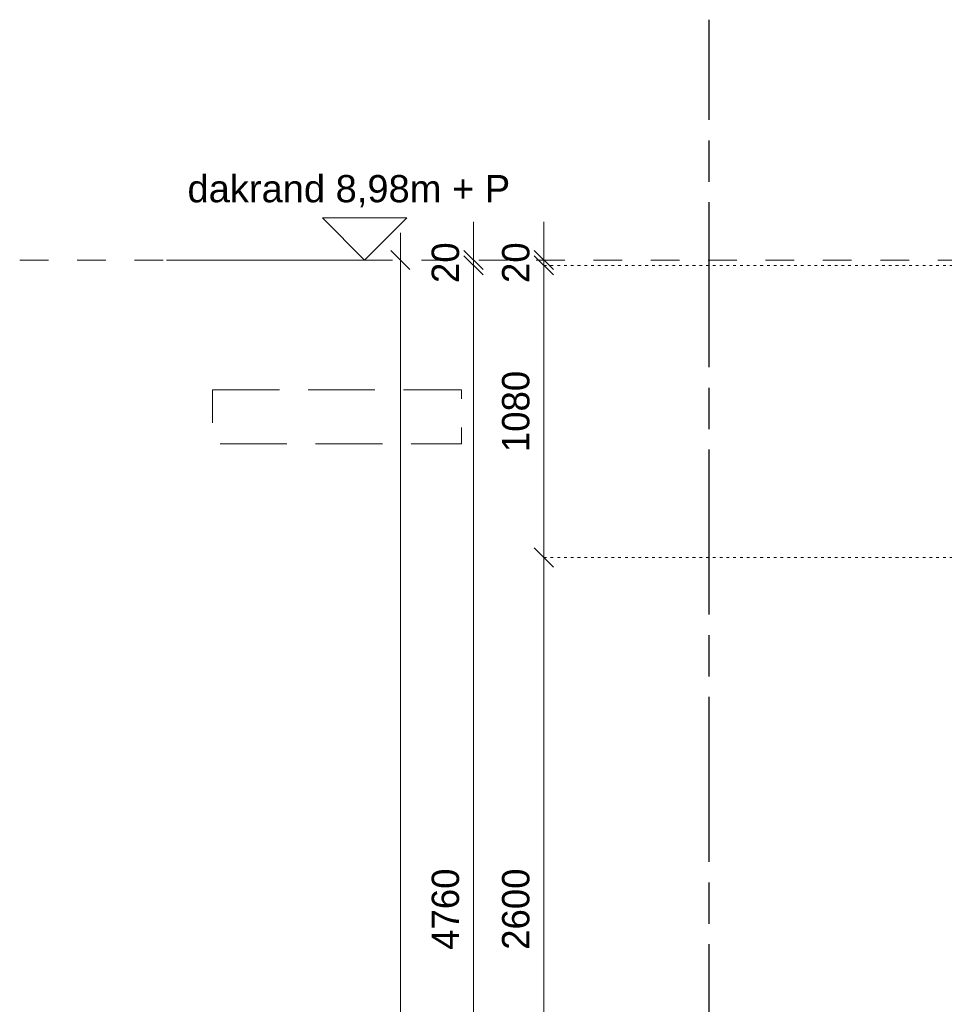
# Model space of a CAD drawing. Header units: millimetres. Extents: x -10538 to 13100, y -15694 to 32605.
# Tile 164 of 203: x -7817 to -4400, y 27948 to 31588. Entities that reach past the tile are written whole.
import ezdxf

# ---------------------------------------------------------------- set-up
doc = ezdxf.new("R2010")
doc.units = ezdxf.units.MM
doc.header["$LTSCALE"] = 100
doc.header["$PDMODE"] = 1
doc.header["$PDSIZE"] = -2
for name, pattern in [('[LS] ISO-08 Long Dashed Short Dashed', [9.144, 6.096, -0.762, 1.524, -0.762]), ('[LS] Type-1', [2.12, 1.06, -1.06]), ('[LS] Type-2', [3.52999, 2.469998, -1.059993]), ('HIDDEN2', [0.25, 0.1, -0.15])]:
    doc.linetypes.add(name, pattern=pattern)
doc.layers.get('0').update_dxf_attribs({"lineweight": 5})
for name, color, linetype, lineweight in [('5', 7, 'Continuous', 18), ('Dimension', 7, 'Continuous', 9), ('Geen', 7, 'Continuous', 9), ('none', 7, 'Continuous', 13)]:
    doc.layers.add(name, color=color, linetype=linetype, lineweight=lineweight)
doc.styles.add('Arial', font='Arial.ttf')
doc.styles.add('Century Gothic', font='Century-Gothic_9791.ttf')
doc.dimstyles.new('Arch_PUUUR', dxfattribs={"dimtxt": 101.056134, "dimasz": 70.693359, "dimexe": 100, "dimexo": 159, "dimgap": 100, "dimtad": 1, "dimdec": 4, "dimtxsty": 'Century Gothic', "dimblk": 'VW_SLASH', "dimblk1": 'VW_SLASH', "dimblk2": 'VW_SLASH', "dimcen": 0, "dimdle": 100, "dimazin": 0, "dimtfac": 0.8, "dimtdec": 4, "dimtix": 1, "dimtmove": 0, "dimatfit": 0, "dimldrblk": 'VW_SLASH-1', "dimfxl": 1, "dimfrac": 2, "dimtolj": 1, "dimarcsym": 0})

# ---------------------------------------------------------------- blocks, each defined once
blk = doc.blocks.new('VW_SLASH')
at = {"color": 0, "linetype": 'ByBlock', "lineweight": -2, "transparency": 16777216}
blk.add_line((1.415, 0), (-1, 0), dxfattribs=at)
at = {"color": 0, "linetype": 'Continuous', "lineweight": 20, "transparency": 16777216, "flags": 128}
blk.add_lwpolyline([(0.5, 0.5), (-0.5, -0.5)], dxfattribs=at)
blk = doc.blocks.new('*D26')
at = {"layer": 'Defpoints', "color": 0, "transparency": 33554687}
for p in [(-6410, 30700), (-4331.5, 30700), (-5131.4, 21700)]:
    blk.add_point(p, dxfattribs=at)
at = {"layer": 'Dimension', "color": 0, "linetype": 'Continuous', "lineweight": -2, "transparency": 33554687}
blk.add_line((-6410, 21770.7), (-6410, 30629.3), dxfattribs=at)
at = {"layer": 'Dimension', "color": 0, "lineweight": -2, "xscale": 70.693359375, "yscale": 70.693359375, "zscale": 70.693359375}
for p, rotation in [((-6410, 30700), 90), ((-6410, 21700), 270)]:
    blk.add_blockref('VW_SLASH', p, dxfattribs=dict(at, rotation=rotation))
at = {"layer": 'Dimension', "color": 0, "lineweight": 5, "transparency": 33554687, "insert": (-6546.1, 26543.4), "char_height": 101.06, "attachment_point": 5, "rotation": 90, "style": 'Century Gothic'}
blk.add_mtext('\\A1;9000', dxfattribs=at)
blk = doc.blocks.new('VW_SLASH-1')
at = {"color": 0, "linetype": 'ByBlock', "lineweight": -2, "transparency": 16777216}
blk.add_line((1.415, 0), (-1, 0), dxfattribs=at)
at = {"color": 0, "linetype": 'Continuous', "lineweight": 20, "transparency": 16777216, "flags": 128}
blk.add_lwpolyline([(0.751, 0.751), (-0.751, -0.751)], dxfattribs=at)
blk = doc.blocks.new('*D34')
at = {"layer": 'Defpoints', "color": 0, "transparency": 33554687}
for p in [(-6140, 30700), (-5755.1, 30700), (-1568.9, 30680)]:
    blk.add_point(p, dxfattribs=at)
at = {"layer": 'Dimension', "color": 0, "linetype": 'Continuous', "lineweight": -2, "transparency": 33554687}
for p, q in [((-6140, 30770.7), (-6140, 30841.4)), ((-6140, 30680), (-6140, 30700)), ((-6140, 30609.3), (-6140, 30538.6))]:
    blk.add_line(p, q, dxfattribs=at)
at = {"layer": 'Dimension', "color": 0, "lineweight": -2, "xscale": 70.693359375, "yscale": 70.693359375, "zscale": 70.693359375}
for p, rotation in [((-6140, 30680), 90), ((-6140, 30700), 270)]:
    blk.add_blockref('VW_SLASH', p, dxfattribs=dict(at, rotation=rotation))
at = {"layer": 'Dimension', "color": 0, "lineweight": 5, "transparency": 33554687, "insert": (-6243.1, 30690), "char_height": 101.06, "attachment_point": 5, "rotation": 90, "style": 'Century Gothic'}
blk.add_mtext('\\A1;20', dxfattribs=at)
blk = doc.blocks.new('*D35')
at = {"layer": 'Defpoints', "color": 0, "transparency": 33554687}
for p in [(-6140, 30680), (-1568.9, 30680), (-5789.4, 25920)]:
    blk.add_point(p, dxfattribs=at)
at = {"layer": 'Dimension', "color": 0, "linetype": 'Continuous', "lineweight": -2, "transparency": 33554687}
blk.add_line((-6140, 25990.7), (-6140, 30609.3), dxfattribs=at)
at = {"layer": 'Dimension', "color": 0, "lineweight": -2, "xscale": 70.693359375, "yscale": 70.693359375, "zscale": 70.693359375}
for p, rotation in [((-6140, 30680), 90), ((-6140, 25920), 270)]:
    blk.add_blockref('VW_SLASH', p, dxfattribs=dict(at, rotation=rotation))
at = {"layer": 'Dimension', "color": 0, "lineweight": 5, "transparency": 33554687, "insert": (-6243.1, 28300), "char_height": 101.06, "attachment_point": 5, "rotation": 90, "style": 'Century Gothic'}
blk.add_mtext('\\A1;4760', dxfattribs=at)
blk = doc.blocks.new('*D48')
at = {"layer": 'Defpoints', "color": 0, "transparency": 33554687}
for p in [(-5880, 30700), (-2136.1, 30700), (-968.9, 30680)]:
    blk.add_point(p, dxfattribs=at)
at = {"layer": 'Dimension', "color": 0, "linetype": 'Continuous', "lineweight": -2, "transparency": 33554687}
for p, q in [((-5880, 30770.7), (-5880, 30841.4)), ((-5880, 30680), (-5880, 30700)), ((-5880, 30609.3), (-5880, 30538.6))]:
    blk.add_line(p, q, dxfattribs=at)
at = {"layer": 'Dimension', "color": 0, "lineweight": -2, "xscale": 70.693359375, "yscale": 70.693359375, "zscale": 70.693359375}
for p, rotation in [((-5880, 30680), 90), ((-5880, 30700), 270)]:
    blk.add_blockref('VW_SLASH', p, dxfattribs=dict(at, rotation=rotation))
at = {"layer": 'Dimension', "color": 0, "lineweight": 5, "transparency": 33554687, "insert": (-5983.1, 30690), "char_height": 101.06, "attachment_point": 5, "rotation": 90, "style": 'Century Gothic'}
blk.add_mtext('\\A1;20', dxfattribs=at)
blk = doc.blocks.new('*D49')
at = {"layer": 'Defpoints', "color": 0, "transparency": 33554687}
for p in [(-5880, 30680), (-968.9, 30680), (-1068.9, 29600)]:
    blk.add_point(p, dxfattribs=at)
at = {"layer": 'Dimension', "color": 0, "linetype": 'Continuous', "lineweight": -2, "transparency": 33554687}
blk.add_line((-5880, 29670.7), (-5880, 30609.3), dxfattribs=at)
at = {"layer": 'Dimension', "color": 0, "lineweight": -2, "xscale": 70.693359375, "yscale": 70.693359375, "zscale": 70.693359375}
for p, rotation in [((-5880, 30680), 90), ((-5880, 29600), 270)]:
    blk.add_blockref('VW_SLASH', p, dxfattribs=dict(at, rotation=rotation))
at = {"layer": 'Dimension', "color": 0, "lineweight": 5, "transparency": 33554687, "insert": (-5983.1, 30140), "char_height": 101.06, "attachment_point": 5, "rotation": 90, "style": 'Century Gothic'}
blk.add_mtext('\\A1;1080', dxfattribs=at)
blk = doc.blocks.new('*D50')
at = {"layer": 'Defpoints', "color": 0, "transparency": 33554687}
for p in [(-5880, 29600), (-1068.9, 29600), (-1068.9, 27000)]:
    blk.add_point(p, dxfattribs=at)
at = {"layer": 'Dimension', "color": 0, "linetype": 'Continuous', "lineweight": -2, "transparency": 33554687}
blk.add_line((-5880, 27070.7), (-5880, 29529.3), dxfattribs=at)
at = {"layer": 'Dimension', "color": 0, "lineweight": -2, "xscale": 70.693359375, "yscale": 70.693359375, "zscale": 70.693359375}
for p, rotation in [((-5880, 29600), 90), ((-5880, 27000), 270)]:
    blk.add_blockref('VW_SLASH', p, dxfattribs=dict(at, rotation=rotation))
at = {"layer": 'Dimension', "color": 0, "lineweight": 5, "transparency": 33554687, "insert": (-5983.1, 28300), "char_height": 101.06, "attachment_point": 5, "rotation": 90, "style": 'Century Gothic'}
blk.add_mtext('\\A1;2600', dxfattribs=at)
blk = doc.blocks.new('Groep-49')
at = {"color": 22, "lineweight": 5, "true_color": 0xdd1d1d, "transparency": 33554687}
blk.add_line((-6542.3, 30700), (-7274, 30700), dxfattribs=at)
at = {"color": 22, "lineweight": 5, "true_color": 0xdd1d1d, "transparency": 33554687, "flags": 128}
blk.add_lwpolyline([(-6697.8, 30855.6), (-6542.3, 30700), (-6386.7, 30855.6)], close=True, dxfattribs=at)
blk = doc.blocks.new('Groep-53')
at = {"linetype": '[LS] Type-2', "lineweight": 9, "transparency": 33554687, "flags": 128}
blk.add_lwpolyline([(-7104.2, 30220), (-6184.2, 30220), (-6184.2, 30020), (-7104.2, 30020)], close=True, dxfattribs=at)
at = {"color": 7, "transparency": 33554554}
blk.add_blockref('Groep-49', (0, 0), dxfattribs=at)
at = {"layer": 'Geen', "color": 1, "true_color": 0xff0000, "transparency": 33554687, "insert": (-7196.5, 31014.1), "char_height": 100.689, "attachment_point": 1, "line_spacing_factor": 0.962448, "style": 'Arial'}
blk.add_mtext('dakrand 8,98m + P', dxfattribs=at)
blk = doc.blocks.new('Groep-80')
at = {"layer": 'Geen', "color": 5, "linetype": '[LS] ISO-08 Long Dashed Short Dashed', "lineweight": 25, "true_color": 0x0000ff, "transparency": 33554687}
blk.add_line((-5268.9, 20245.3), (-5268.9, 31588.4), dxfattribs=at)
blk = doc.blocks.new('Groep-92')
at = {"layer": '5', "color": 22, "linetype": '[LS] Type-1', "lineweight": 5, "true_color": 0xdd1d1d, "transparency": 33554687}
blk.add_line((-7816.5, 30700), (13100, 30700), dxfattribs=at)
at = {"layer": 'none', "linetype": 'HIDDEN2'}
for p, q in [((-5880, 30680), (-1068.9, 30680)), ((-5880, 29600), (-1068.9, 29600))]:
    blk.add_line(p, q, dxfattribs=at)
at = {"color": 7, "transparency": 33554687}
blk.add_blockref('Groep-80', (0, 0), dxfattribs=at)
at = {"layer": '5', "color": 7, "transparency": 33554687}
blk.add_blockref('Groep-53', (0, 0), dxfattribs=at)
at = {"layer": 'Dimension', "color": 5, "linetype": 'Continuous', "lineweight": 5, "true_color": 0x0000ff, "transparency": 33554687}
for base, p1, p2, picture, middle in [((-6140, 30700), (-1568.9, 30680), (-5755.1, 30700), '*D34', (-6243.1, 30690)), ((-5880, 30700), (-968.9, 30680), (-2136.1, 30700), '*D48', (-5983.1, 30690)), ((-6140, 30680), (-5789.4, 25920), (-1568.9, 30680), '*D35', (-6243.1, 28300)), ((-5880, 30680), (-1068.9, 29600), (-968.9, 30680), '*D49', (-5983.1, 30140)), ((-5880, 29600), (-1068.9, 27000), (-1068.9, 29600), '*D50', (-5983.1, 28300))]:
    dim = blk.add_linear_dim(base=base, p1=p1, p2=p2, angle=270, dimstyle='Arch_PUUUR', override={"dimgap": 50, "dimdec": 0, "dimpost": '<>', "dimtxsty": 'Century Gothic', "dimse1": 1, "dimse2": 1, "dimtmove": 2}, dxfattribs=at)
    dim.commit()
    dim.dimension.update_dxf_attribs({"geometry": picture, "text_midpoint": middle})
dim = blk.add_linear_dim(base=(-6410, 30700), p1=(-5131.4, 21700), p2=(-4331.5, 30700), angle=270, dimstyle='Arch_PUUUR', override={"dimgap": 50, "dimdec": 0, "dimpost": '<>', "dimtxsty": 'Century Gothic', "dimse1": 1, "dimse2": 1, "dimtmove": 2}, dxfattribs=at)
dim.commit()
dim.dimension.update_dxf_attribs({"geometry": '*D26', "text_midpoint": (-6546.1, 26543.4), "dimtype": 160})

msp = doc.modelspace()

# ---------------------------------------------------------------- block references
at = {"layer": 'none', "color": 7}
msp.add_blockref('Groep-92', (0, 0), dxfattribs=at)

doc.saveas('drawing.dxf')
